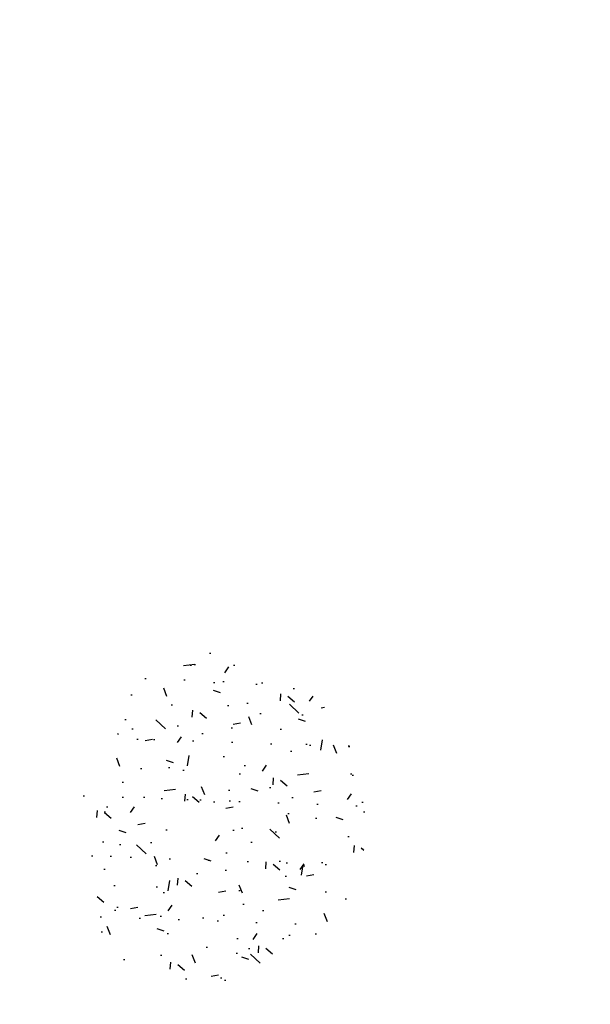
# Model space of a CAD drawing. Header units: metres. Extents: x 4244453 to 4256347, y -2876362 to -2870984.
# Tile 1 of 6: x 4244461 to 4244467, y -2872139 to -2872129. Entities that reach past the tile are written whole.
import ezdxf

# ---------------------------------------------------------------- set-up
doc = ezdxf.new("R2010")
doc.units = ezdxf.units.M
pattern_1 = [(140, (0, 0), (0.07969542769, 0.91092334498), [0.09525, -1.04775]), (85, (0, 0), (-0.9552842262, -0.17621710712), [0.0762, -0.83820292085]), (190.4514447, (0.0066, 0.0759), (-0.87558875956, 0.73470623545), [0.080950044, -0.890451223]), (136.1842, (-0.254, 2e-17), (0.21021163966, 1.35539520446), [0.142875, -1.571625]), (186.63555761, (-0.2365, 0.113), (-1.237130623, 1.18702067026), [0.1214251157, -1.3356780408]), (81.18415117, (-0.254, 2e-17), (-1.23713062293, 1.18702067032), [0.11429983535, -1.2572986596]), (111, (-0.1905, 0.127), (0.51132599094, 0.75807195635), [0.09525, -1.04775]), (56, (-0.1905, 0.127), (-0.92093983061, 0.30901014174), [0.0762, -0.8382]), (161.451445, (-0.1479, 0.1902), (-0.40961384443, 1.0670820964), [0.080950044, -0.890449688]), (127.5, (0, 0), (-0.422775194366, 0.015443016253), [0, -0.82804, 0, -0.8509, 0, -0.841375]), (97.5, (0, 0), (-0.50090287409, 0.33409831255), [0, -0.48514, 0, -0.80899, 0, -0.320675]), (57.5, (-2e-17, -0.2832), (0.028643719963, 0.677952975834), [0, -0.3175, 0, -0.9906, 0, -1.31445]), (47.5, (-3e-17, -0.4102), (-0.12713245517, 0.74064590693), [0, -0.41275, 0, -0.65786, 0, -0.93345])]

msp = doc.modelspace()

# ---------------------------------------------------------------- hatches: boundary and pattern name
at = {"ltscale": 0.05}
h = msp.add_hatch(dxfattribs=at)
h.set_pattern_fill('AR-CONC', color=3, scale=0.005, angle=90)
h.set_pattern_definition(pattern_1)
h.paths.add_polyline_path([(4244464.629, -2872137.35, 0.426559), (4244462.754, -2872135.551), (4244462.829, -2872137.35), (4244462.905, -2872139.148, 0.401975)], flags=16)
h.paths.add_polyline_path([(4244462.829, -2872137.35), (4244462.754, -2872135.551, 0.089285), (4244462.131, -2872135.691, -0.14086), (4244461.546, -2872137.045), (4244461.727, -2872138.773, 0.176988), (4244462.905, -2872139.148)], flags=16)
h.paths.add_polyline_path([(4244460.862, -2872139.364), (4244467.053, -2872139.364), (4244467.053, -2872128.688), (4244460.862, -2872128.688)], flags=9)
h = msp.add_hatch(dxfattribs=at)
h.set_pattern_fill('AR-CONC', color=3, scale=0.005, angle=90)
h.set_pattern_definition(pattern_1)
h.paths.add_polyline_path([(4244464.629, -2872137.35, 0.426559), (4244462.754, -2872135.551), (4244462.829, -2872137.35), (4244462.905, -2872139.148, 0.401975)], flags=16)
h.paths.add_polyline_path([(4244460.862, -2872139.364), (4244467.053, -2872139.364), (4244467.053, -2872128.688), (4244460.862, -2872128.688)], flags=9)

doc.saveas('drawing.dxf')
